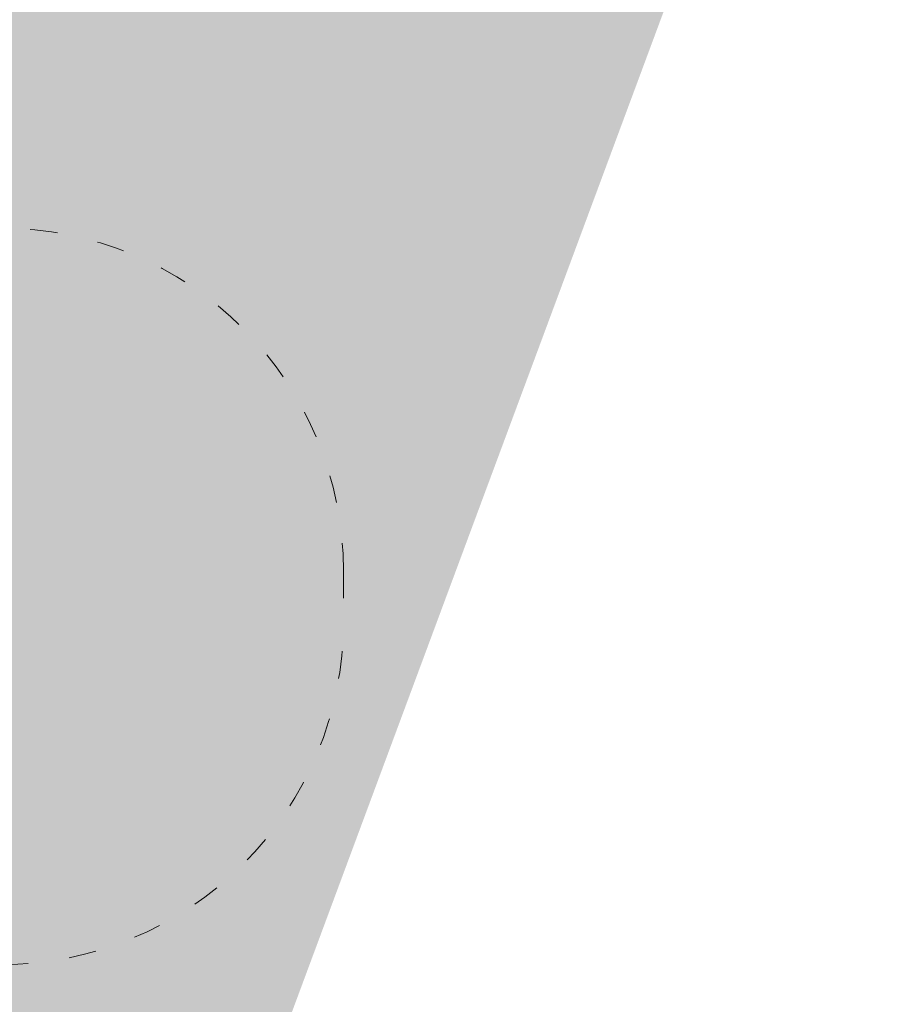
# Model space of a CAD drawing. Header units: millimetres. Extents: x 3129 to 3819, y 1527 to 1744.
# Tile 123 of 125: x 3213.23 to 3217.02, y 1657.43 to 1661.73. Entities that reach past the tile are written whole.
import ezdxf

# ---------------------------------------------------------------- set-up
doc = ezdxf.new("R2010")
doc.units = ezdxf.units.MM
doc.linetypes.add('ACAD_ISO03W100', pattern=[30, 12, -18])
doc.layers.get('0').update_dxf_attribs({"lineweight": 5})
doc.layers.add('1_poly', color=74, linetype='Continuous', lineweight=9)
doc.layers.add('1_strefa', color=7, linetype='ACAD_ISO03W100', lineweight=13)
picture_1 = doc.add_image_def('image1.jpg', size_in_pixel=(9921, 7015))

msp = doc.modelspace()

# ---------------------------------------------------------------- hatches: boundary and pattern name
at = {"layer": '1_poly'}
h = msp.add_hatch(dxfattribs=at)
h.set_pattern_fill('GRASS', color=256, scale=0.02)
h.paths.add_polyline_path([(3216.1681, 1662.1004), (3213.8849, 1655.9558), (3208.592, 1657.9226), (3205.6845, 1650.0982), (3192.2151, 1655.1032), (3194.4281, 1661.0585), (3184.8422, 1664.6205), (3182.6293, 1658.6652), (3177.1803, 1660.6899), (3175.7888, 1672.1583), (3177.4038, 1676.5047)])

# ---------------------------------------------------------------- linework, layer by layer
at = {"layer": '1_strefa', "color": 0, "ltscale": 0.01}
msp.add_lwpolyline([(3210.0588, 1659.321, -0.414214), (3211.5538, 1660.816), (3213.1498, 1660.816, -0.414214), (3214.6448, 1659.321), (3214.6448, 1659.098, -0.414214), (3213.1498, 1657.603), (3211.5538, 1657.603, -0.414214), (3210.0588, 1659.098)], format="xyb", close=True, dxfattribs=at)

# ---------------------------------------------------------------- pictures from other files: only their frames are drawn
image = msp.add_image(picture_1, insert=(3128.6609, 1737.4987), size_in_units=(210.2364, 148.6552), rotation=-90, dxfattribs=dict(fade=43))
image.dxf.flags = 7

doc.saveas('drawing.dxf')
